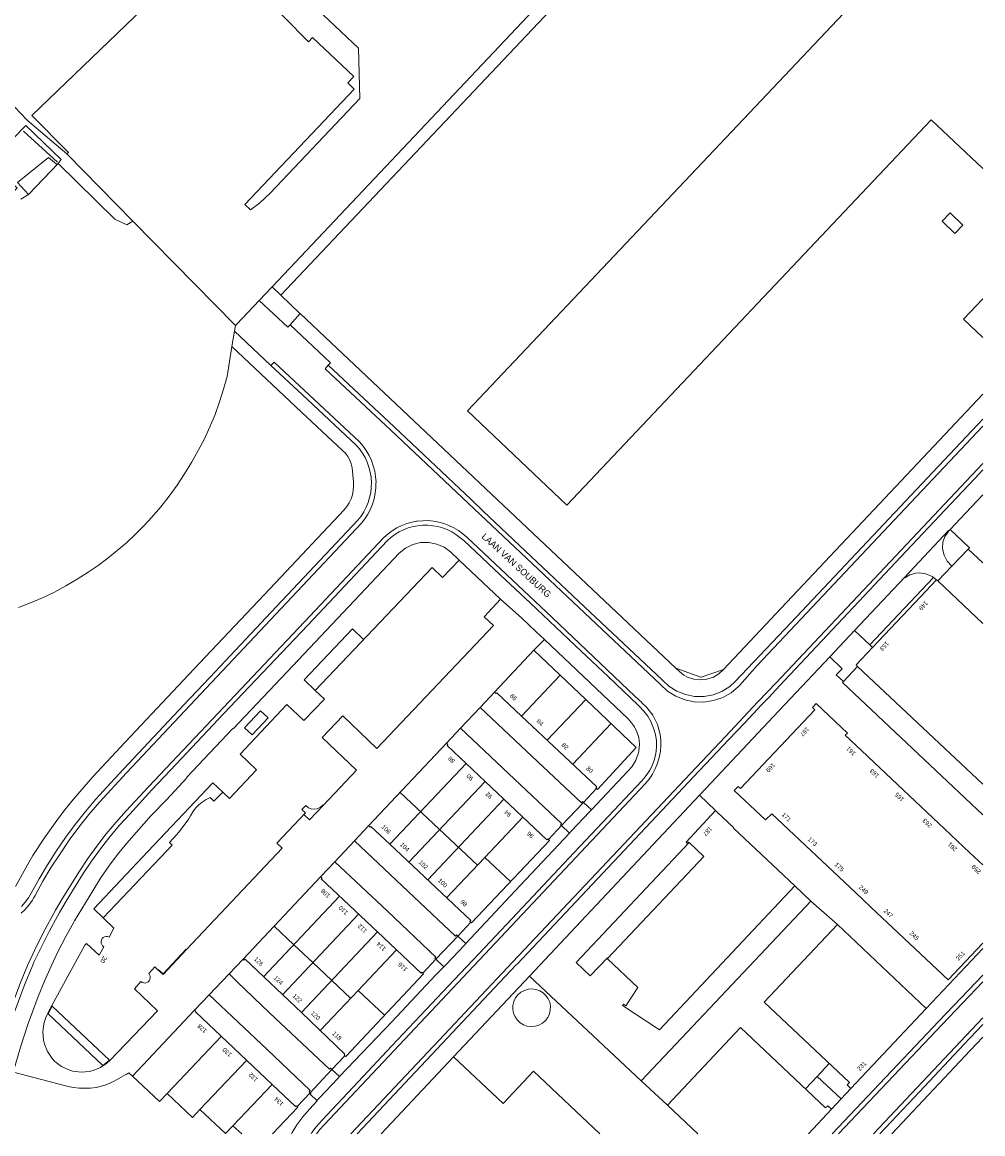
# Model space of a CAD drawing. Header units: metres. Extents: x 83575 to 86200, y 450600 to 453750.
# Tile 3 of 94: x 84180 to 84400, y 450600 to 450854. Entities that reach past the tile are written whole.
import ezdxf
from ezdxf.enums import TextEntityAlignment as Align

# ---------------------------------------------------------------- set-up
doc = ezdxf.new("R2010")
doc.units = ezdxf.units.M
for name, color, linetype, lineweight in [('gw-bs-grondwerklijn', 253, 'Continuous', 18), ('kd-bs-kadastralegrens', 253, 'Continuous', 18), ('og-bs-bebouwing', 253, 'Continuous', 18), ('og-bs-huisnummer', 253, 'Continuous', 18), ('og-bs-straatnaam', 253, 'Continuous', 25), ('vh-bs-randverharding', 253, 'Continuous', 18)]:
    doc.layers.add(name, color=color, linetype=linetype, lineweight=lineweight)
doc.styles.add('Styledgn001', font='dgn001.shx')

msp = doc.modelspace()

# ---------------------------------------------------------------- linework, layer by layer
at = {"layer": 'gw-bs-grondwerklijn'}
for p, q in [((84181.58, 450814.92), (84188.36, 450822)), ((84179.79, 450813.84), (84181.58, 450814.92)), ((84239.34, 450791.89), (84237.33, 450793.79)), ((84228.12, 450780.12), (84227.01, 450773.29)), ((84392.88, 450729.89), (84396.64, 450733.78)), ((84299.68, 450713.06), (84297.27, 450710.64)), ((84311.61, 450678.97), (84308.64, 450675.82)), ((84303.6, 450670.5), (84300.63, 450667.32)), ((84282.81, 450648.42), (84279.81, 450645.24)), ((84274.81, 450639.93), (84271.81, 450636.77)), ((84253.99, 450617.86), (84251.01, 450614.7)), ((84190.62, 450610.84), (84178.12, 450614.13)), ((84246.04, 450609.4), (84243.04, 450606.26))]:
    msp.add_line(p, q, dxfattribs=at)
for points in [[(84188.36, 450822), (84187.96, 450821.89), (84186.13, 450823.39), (84179.09, 450817.66), (84181.58, 450814.92)], [(84243.75, 450787.7), (84243.64, 450787.8), (84239.34, 450791.89)], [(84227.01, 450773.29), (84226.22, 450770.35), (84225.31, 450767.45), (84224.27, 450764.59), (84223.1, 450761.77), (84221.82, 450759.02), (84220.41, 450756.32), (84218.9, 450753.62), (84217.28, 450750.98), (84215.57, 450748.41), (84213.75, 450745.91), (84211.84, 450743.48), (84209.84, 450741.12), (84207.96, 450739.09), (84206.01, 450737.13), (84203.99, 450735.24), (84201.9, 450733.43), (84199.74, 450731.7), (84197.51, 450730.05), (84195.23, 450728.49), (84192.71, 450726.87), (84190.13, 450725.35), (84187.49, 450723.94), (84184.8, 450722.65), (84182.05, 450721.47), (84179.25, 450720.41)], [(84396.64, 450733.78), (84396.99, 450734.09), (84392.53, 450738.24)], [(84340.66, 450706.24), (84335.52, 450704.48), (84335.49, 450704.49), (84329.71, 450706.51)], [(84205.41, 450613.17), (84204.56, 450613.97), (84204.1, 450613.65), (84203.84, 450613.58), (84201.21, 450612.06), (84199.53, 450611.24), (84198.29, 450610.88), (84197.03, 450610.62), (84195.75, 450610.46), (84194.46, 450610.41), (84193.17, 450610.45), (84191.89, 450610.59), (84190.62, 450610.84)]]:
    msp.add_lwpolyline(points, dxfattribs=at)
at = {"layer": 'kd-bs-kadastralegrens'}
for p, q in [((84239.34, 450791.89), (84388.85, 450950)), ((84188.24, 450822.29), (84180.4, 450829.4)), ((84400, 450730.62), (84396.64, 450733.78)), ((84367.9, 450703.28), (84368.11, 450703.47)), ((84284.93, 450697.55), (84288.22, 450701.04)), ((84277.22, 450689.37), (84280.47, 450692.81)), ((84335.15, 450677.48), (84338.82, 450673.94)), ((84256.18, 450667.03), (84259.43, 450670.48)), ((84248.44, 450658.82), (84251.68, 450662.26)), ((84360.64, 450653.25), (84366.74, 450647.91)), ((84227.48, 450636.6), (84230.67, 450639.98)), ((84219.6, 450628.25), (84222.93, 450631.78))]:
    msp.add_line(p, q, dxfattribs=at)
for points in [[(84400, 450673), (84391.96, 450680.6), (84367.9, 450703.28)], [(84356.96, 450656.7), (84360.64, 450653.25), (84329.76, 450620.54), (84321.77, 450612.08)], [(84296.25, 450636.07), (84321.77, 450612.08), (84327.8, 450606.57)]]:
    msp.add_lwpolyline(points, dxfattribs=at)
at = {"layer": 'og-bs-bebouwing'}
for p, q in [((84400, 450791.08), (84395.56, 450786.39)), ((84395.56, 450786.39), (84400, 450782.22)), ((84280.13, 450731.27), (84289.58, 450722.35)), ((84389.44, 450726.75), (84389.71, 450726.49)), ((84389.71, 450726.49), (84400, 450716.78)), ((84255.73, 450715.5), (84244.68, 450703.86)), ((84258.26, 450713.09), (84255.73, 450715.5)), ((84288.24, 450701.07), (84297.27, 450710.64)), ((84297.27, 450710.64), (84297.31, 450710.6)), ((84400, 450679.96), (84371.35, 450706.95)), ((84244.68, 450703.86), (84247.21, 450701.45)), ((84294.42, 450695.57), (84303.29, 450704.93)), ((84288.22, 450701.04), (84288.24, 450701.07)), ((84300.28, 450690.05), (84309.13, 450699.39)), ((84306.14, 450684.54), (84314.97, 450693.85)), ((84264.29, 450666.24), (84281.74, 450684.72)), ((84208.9, 450664.61), (84223.77, 450680.32)), ((84223.77, 450680.32), (84226.02, 450678.19)), ((84268.62, 450662.16), (84286.07, 450680.64)), ((84266.63, 450678.12), (84284.31, 450661.43)), ((84245.88, 450671.85), (84249.09, 450675.22)), ((84272.95, 450658.07), (84290.4, 450676.55)), ((84244.62, 450673.03), (84245.88, 450671.85)), ((84332.79, 450666.65), (84306.92, 450639.16)), ((84196.5, 450651.47), (84208.9, 450664.61)), ((84286.02, 450663.25), (84291.91, 450657.7)), ((84235.4, 450635.9), (84252.79, 450654.33)), ((84198.7, 450649.38), (84196.5, 450651.47)), ((84239.71, 450631.81), (84257.12, 450650.25)), ((84366.74, 450647.91), (84387.06, 450628.65)), ((84244.03, 450627.71), (84261.45, 450646.17)), ((84217.76, 450642.19), (84212.38, 450636.44)), ((84257.02, 450632.81), (84265.78, 450642.09)), ((84310.13, 450636.13), (84314.1, 450640.29)), ((84314.1, 450640.29), (84314.21, 450640.19)), ((84212.38, 450636.44), (84211.21, 450637.53)), ((84306.92, 450639.16), (84310.13, 450636.13)), ((84248.35, 450623.62), (84257.02, 450632.81)), ((84263.05, 450627.1), (84257.02, 450632.81)), ((84186.92, 450629.32), (84185.57, 450626.66)), ((84200.13, 450616.81), (84187.01, 450629.23)), ((84185.57, 450626.66), (84185.07, 450625.16)), ((84387.06, 450628.65), (84369.83, 450610.37)), ((84185.07, 450625.16), (84184.87, 450623.3)), ((84184.87, 450623.3), (84185.01, 450621.44)), ((84213.3, 450609.19), (84225.69, 450622.26)), ((84185.01, 450621.44), (84185.2, 450620.52)), ((84185.2, 450620.52), (84185.95, 450618.8)), ((84185.95, 450618.8), (84186.99, 450617.24)), ((84186.99, 450617.24), (84187.62, 450616.54)), ((84187.62, 450616.54), (84189.13, 450615.42)), ((84199.53, 450616.15), (84200.21, 450616.73)), ((84220.82, 450605.52), (84231.5, 450616.77)), ((84262.31, 450600), (84278.85, 450617.6)), ((84189.13, 450615.42), (84190.83, 450614.61)), ((84190.83, 450614.61), (84191.73, 450614.32)), ((84191.73, 450614.32), (84193.6, 450614.11)), ((84193.6, 450614.11), (84195.48, 450614.25)), ((84195.48, 450614.25), (84196.41, 450614.44)), ((84196.41, 450614.44), (84198.04, 450615.16)), ((84198.04, 450615.16), (84199.53, 450616.15)), ((84362.09, 450613.14), (84364.85, 450616.09)), ((84359.41, 450610.28), (84362.09, 450613.14)), ((84362.09, 450613.14), (84367.6, 450607.98)), ((84228.37, 450601.85), (84237.31, 450611.28)), ((84365.38, 450605.61), (84360.08, 450600))]:
    msp.add_line(p, q, dxfattribs=at)
for points in [[(84400, 450820.87), (84388.21, 450832.03), (84304.78, 450743.85), (84282.02, 450765.4), (84376.11, 450864.84), (84365.64, 450874.82), (84400, 450911.11)], [(84395.43, 450807.92), (84393.62, 450806.02), (84390.68, 450808.81), (84392.5, 450810.71), (84395.43, 450807.92)], [(84187.01, 450629.23), (84186.92, 450629.32), (84194.5, 450643.16), (84194.85, 450643.54), (84197.74, 450640.83), (84198.81, 450642.81), (84198.53, 450643.02), (84198.32, 450643.31), (84198.19, 450643.64), (84198.17, 450644), (84198.25, 450644.34), (84198.42, 450644.66), (84198.67, 450644.91), (84198.99, 450645.07), (84199.34, 450645.15), (84199.69, 450645.12), (84200.02, 450644.99), (84201.14, 450647.01), (84198.7, 450649.38), (84211.7, 450663.15), (84214.43, 450666.06), (84213.83, 450666.66), (84215.43, 450668.41), (84216.04, 450669.1), (84218.26, 450672.07), (84218.65, 450672.72), (84219.18, 450673.63), (84219.8, 450674.47), (84220.53, 450675.23), (84221.33, 450675.9), (84222.21, 450676.47), (84223.15, 450676.93), (84224, 450676.1), (84226.02, 450678.19), (84227.58, 450676.73), (84233.77, 450683.28), (84230, 450686.86), (84240.73, 450698.21), (84244.63, 450694.53), (84249.32, 450699.46), (84247.21, 450701.45), (84273.94, 450729.6), (84276.32, 450727.32), (84280.13, 450731.27)], [(84374.78, 450711.27), (84385.76, 450722.85), (84389.44, 450726.75)], [(84289.58, 450722.35), (84285.84, 450718.32), (84287.98, 450716.3), (84261.33, 450688.19), (84253.52, 450695.65), (84248.79, 450690.7), (84256.62, 450683.2), (84249.09, 450675.22), (84249.01, 450675.29), (84248.43, 450674.7), (84247.63, 450674.35), (84246.45, 450674.31), (84245.64, 450674.59), (84245.04, 450675.14), (84244.15, 450674.21)], [(84297.31, 450710.6), (84309.13, 450699.39), (84320.7, 450688.41), (84311.8, 450678.79), (84311.61, 450678.97)], [(84371.35, 450706.95), (84370.99, 450707.29), (84374.78, 450711.27)], [(84311.61, 450678.97), (84311.43, 450679.14), (84311.63, 450679.36), (84294.42, 450695.57), (84288.75, 450700.91), (84288.57, 450700.72), (84288.26, 450701.01), (84288.22, 450701.04)], [(84400, 450643.63), (84392.06, 450635.2), (84374.34, 450651.87), (84370.84, 450655.17), (84351.69, 450673.24), (84350.26, 450671.8), (84343.11, 450678.55), (84343.99, 450679.48), (84344.52, 450678.98), (84361.53, 450697), (84361, 450697.5), (84361.88, 450698.43), (84369.03, 450691.67), (84368.51, 450691.17), (84373.5, 450686.46), (84373.74, 450686.23), (84391.21, 450669.78), (84397.04, 450664.29), (84400, 450661.5)], [(84236.4, 450695.14), (84232.79, 450691.28), (84231.05, 450692.92), (84234.66, 450696.78), (84236.4, 450695.14)], [(84282.81, 450648.42), (84282.62, 450648.6), (84282.79, 450648.8), (84264.29, 450666.24), (84259.94, 450670.34), (84259.76, 450670.17), (84259.43, 450670.48), (84277.22, 450689.37), (84277.32, 450689.27), (84277.55, 450689.06), (84277.37, 450688.84)], [(84277.37, 450688.84), (84286.07, 450680.64), (84300.24, 450667.27), (84300.45, 450667.5), (84300.63, 450667.32)], [(84244.15, 450674.21), (84244.98, 450673.41), (84238.41, 450666.5), (84239.63, 450665.32), (84217.76, 450642.19), (84217.68, 450642.27), (84212.37, 450636.59), (84211.28, 450637.61), (84211.21, 450637.53), (84210.5, 450638.19), (84209.08, 450636.68), (84209.29, 450636.39), (84209.42, 450636.05), (84209.45, 450635.7), (84209.38, 450635.34), (84209.21, 450635.03), (84208.97, 450634.77), (84208.66, 450634.58), (84208.31, 450634.49), (84207.95, 450634.51), (84207.61, 450634.62), (84207.31, 450634.82), (84205.8, 450633.19), (84211.07, 450628.14), (84200.21, 450616.73), (84200.13, 450616.81)], [(84277.28, 450653.99), (84286.02, 450663.25), (84294.73, 450672.47)], [(84356.96, 450656.7), (84326, 450623.82), (84317.57, 450629.34), (84317.74, 450629.64), (84318.29, 450629.31), (84321.06, 450633.49), (84314.09, 450640.06), (84314.21, 450640.19), (84336.12, 450663.46), (84332.79, 450666.65), (84332.66, 450666.76), (84332.37, 450666.46), (84332.07, 450666.74), (84338.82, 450673.94), (84339.21, 450673.58), (84343.03, 450669.97), (84342.96, 450669.89), (84356.96, 450656.7)], [(84300.63, 450667.32), (84300.82, 450667.14), (84282.99, 450648.24), (84282.81, 450648.42)], [(84253.99, 450617.86), (84253.81, 450618.04), (84254.01, 450618.25), (84244.03, 450627.71), (84231.16, 450639.93), (84230.94, 450639.72), (84230.67, 450639.98), (84248.44, 450658.82), (84248.76, 450658.51), (84248.58, 450658.31)], [(84248.58, 450658.31), (84261.45, 450646.17), (84271.44, 450636.75), (84271.62, 450636.94), (84271.81, 450636.77)], [(84255.31, 450630.99), (84246.66, 450639.17), (84242.34, 450643.25), (84237.8, 450647.54)], [(84369.83, 450610.37), (84368.99, 450611.23), (84369.48, 450611.74), (84349.98, 450630.12), (84366.74, 450647.91)], [(84271.81, 450636.77), (84271.99, 450636.59), (84254.18, 450617.68), (84253.99, 450617.86)], [(84301.04, 450629.19), (84301.01, 450628.29), (84300.81, 450627.41), (84300.42, 450626.6), (84299.88, 450625.88), (84299.2, 450625.3), (84298.41, 450624.86), (84297.54, 450624.6), (84296.65, 450624.53), (84295.75, 450624.64), (84294.9, 450624.94), (84294.13, 450625.41), (84293.48, 450626.02), (84292.96, 450626.76), (84292.62, 450627.59), (84292.45, 450628.48), (84292.47, 450629.38), (84292.68, 450630.26), (84293.06, 450631.07), (84293.6, 450631.79), (84294.29, 450632.38), (84295.08, 450632.81), (84295.94, 450633.07), (84296.84, 450633.14), (84297.73, 450633.03), (84298.58, 450632.73), (84299.35, 450632.26), (84300.01, 450631.65), (84300.52, 450630.91), (84300.87, 450630.08), (84301.04, 450629.19)], [(84200.13, 450616.81), (84198.61, 450615.59), (84186.08, 450627.47), (84187.01, 450629.23)], [(84205.41, 450613.17), (84219.6, 450628.25), (84219.87, 450627.99), (84219.76, 450627.87), (84237.31, 450611.28), (84242.66, 450606.22), (84242.86, 450606.43), (84243.04, 450606.26)], [(84334.76, 450600), (84327.8, 450606.57), (84344.53, 450624.31), (84364.03, 450605.93), (84364.51, 450606.43), (84365.38, 450605.61)], [(84278.85, 450617.6), (84290.21, 450606.93), (84297.18, 450614.34), (84312.38, 450600)], [(84230.4, 450600), (84228.37, 450601.85), (84226.65, 450600.03), (84220.82, 450605.52), (84219.12, 450603.69), (84213.3, 450609.19), (84211.58, 450607.35), (84205.41, 450613.17)], [(84243.04, 450606.26), (84243.23, 450606.08), (84237.4, 450600)]]:
    msp.add_lwpolyline(points, dxfattribs=at)
at = {"layer": 'vh-bs-randverharding'}
for p, q in [((84237.33, 450793.79), (84384.84, 450950)), ((84190.42, 450824.14), (84190.36, 450824.19)), ((84205.45, 450808.83), (84190.42, 450824.14)), ((84237.33, 450793.79), (84234.39, 450790.7)), ((84241.43, 450785.12), (84243.75, 450787.7)), ((84228.7, 450783.64), (84228.12, 450780.12)), ((84237.07, 450775.82), (84228.7, 450783.64)), ((84400, 450751.89), (84398.19, 450749.97)), ((84398.19, 450749.97), (84391.33, 450742.68)), ((84391.33, 450742.68), (84387.57, 450738.71)), ((84387.57, 450738.71), (84380.04, 450730.69)), ((84392.53, 450738.24), (84392.26, 450737.95)), ((84389.71, 450726.49), (84392.88, 450729.89)), ((84382.08, 450727.31), (84370.65, 450715.15)), ((84374.13, 450711.86), (84388.7, 450727.29)), ((84389.44, 450726.75), (84388.7, 450727.29)), ((84302.28, 450715.88), (84296.45, 450721.39)), ((84245.49, 450716.4), (84226.24, 450696.06)), ((84364.96, 450709.12), (84370.65, 450715.15)), ((84370.65, 450715.15), (84374.13, 450711.86)), ((84374.13, 450711.86), (84374.78, 450711.27)), ((84368.11, 450703.47), (84371.35, 450706.95)), ((84217.15, 450698.11), (84223.08, 450704.41)), ((84226.24, 450696.06), (84215.39, 450684.57)), ((84284.93, 450697.55), (84280.47, 450692.81)), ((84280.47, 450692.81), (84291.45, 450682.46)), ((84341.86, 450690.2), (84333.87, 450681.73)), ((84333.87, 450681.73), (84293.4, 450638.82)), ((84296.25, 450636.07), (84335.15, 450677.48)), ((84303.6, 450670.5), (84308.64, 450675.82)), ((84308.64, 450675.82), (84310.45, 450674.15)), ((84309.96, 450673.63), (84305.81, 450669.22)), ((84310.45, 450674.15), (84309.96, 450673.63)), ((84305.4, 450668.78), (84303.6, 450670.5)), ((84306.48, 450664.38), (84313, 450671.28)), ((84305.81, 450669.22), (84305.4, 450668.78)), ((84256.18, 450667.03), (84251.68, 450662.26)), ((84251.68, 450662.26), (84263.71, 450650.93)), ((84274.81, 450639.93), (84279.81, 450645.24)), ((84279.81, 450645.24), (84281.66, 450643.52)), ((84281.35, 450643.19), (84277.14, 450638.73)), ((84277.73, 450633.86), (84286, 450642.65)), ((84281.66, 450643.52), (84281.35, 450643.19)), ((84400, 450642.42), (84387.06, 450628.65)), ((84276.63, 450638.23), (84274.81, 450639.93)), ((84277.14, 450638.73), (84276.63, 450638.23)), ((84227.48, 450636.6), (84222.93, 450631.78)), ((84278.85, 450617.6), (84296.25, 450636.07)), ((84389.97, 450625.74), (84400, 450636.32)), ((84390.74, 450625.02), (84400, 450634.79)), ((84222.93, 450631.78), (84236.18, 450619.25)), ((84284.5, 450629.39), (84276.26, 450620.63)), ((84400, 450626.55), (84394.88, 450621.12)), ((84365.56, 450600), (84389.97, 450625.74)), ((84367.01, 450600), (84390.74, 450625.02)), ((84400, 450625.02), (84395.64, 450620.4)), ((84400, 450622.08), (84397.11, 450619.02)), ((84276.26, 450620.63), (84256.82, 450600)), ((84394.88, 450621.12), (84374.96, 450600)), ((84397.11, 450619.02), (84379.19, 450600)), ((84246.04, 450609.4), (84251.01, 450614.7)), ((84251.01, 450614.7), (84252.77, 450613.07)), ((84252.37, 450612.65), (84248.18, 450608.23)), ((84248.73, 450603.01), (84257.02, 450611.92)), ((84252.77, 450613.07), (84252.37, 450612.65)), ((84369.83, 450610.37), (84365.38, 450605.61)), ((84248.18, 450608.23), (84247.59, 450607.62))]:
    msp.add_line(p, q, dxfattribs=at)
for points in [[(84194.86, 450915.23), (84216.86, 450890.77), (84215.39, 450889.43), (84224.76, 450879.02), (84257.11, 450848.41), (84257.42, 450836.85), (84236.86, 450815.24), (84234.43, 450812.96), (84232.35, 450811.38), (84231.08, 450812.65), (84256.1, 450839.03), (84254.68, 450840.47), (84256.04, 450841.89), (84246.6, 450850.84), (84245.69, 450849.88), (84223.42, 450872.53), (84182.3, 450832.98), (84190.69, 450824.54), (84190.36, 450824.19)], [(84190.36, 450824.19), (84185.9, 450827.97), (84181.25, 450831.96), (84175.44, 450838.04), (84175.3, 450837.91)], [(84188.36, 450822), (84189.07, 450822.92), (84180.96, 450830.7), (84175.26, 450824.81), (84178.02, 450822.42), (84175.48, 450819.43), (84178.99, 450816.47), (84177.91, 450815.23)], [(84188.36, 450822), (84201.33, 450809.25), (84204.08, 450807.99), (84205.45, 450808.83)], [(84205.45, 450808.83), (84228.92, 450784.96), (84228.7, 450783.64)], [(84228.92, 450784.96), (84229.25, 450785.28), (84234.39, 450790.7)], [(84234.39, 450790.7), (84240.9, 450784.54), (84241.43, 450785.12)], [(84329.71, 450706.51), (84249.4, 450782.35), (84243.75, 450787.7)], [(84241.43, 450785.12), (84250.72, 450776.43), (84250.19, 450775.86)], [(84254.68, 450754.96), (84254.13, 450755.7), (84253.47, 450756.34), (84244.08, 450765.12), (84228.12, 450780.12)], [(84261.11, 450748.9), (84261.12, 450749.09), (84261.03, 450750.36), (84260.82, 450751.62), (84260.5, 450752.86), (84260.07, 450754.06), (84259.53, 450755.21), (84258.89, 450756.32), (84258.15, 450757.35), (84257.31, 450758.32), (84237.78, 450776.59), (84237.07, 450775.82)], [(84260, 450749.94), (84259.98, 450750.24), (84259.79, 450751.41), (84259.5, 450752.55), (84259.1, 450753.66), (84258.6, 450754.73), (84258.01, 450755.74), (84257.32, 450756.7), (84256.55, 450757.6), (84244.3, 450769.07), (84237.07, 450775.82)], [(84250.19, 450775.86), (84249.44, 450775.05), (84264.53, 450760.99)], [(84250.19, 450775.86), (84265.24, 450761.75), (84282.87, 450745.13), (84285.67, 450742.49)], [(84400, 450769.22), (84353.88, 450720.25), (84344.21, 450710.01), (84340.66, 450706.24)], [(84326.12, 450702.87), (84326.21, 450702.79), (84327.84, 450701.28), (84329.72, 450700.1), (84331.78, 450699.27), (84333.96, 450698.82), (84336.18, 450698.76), (84338.37, 450699.11), (84340.47, 450699.84), (84342.4, 450700.93), (84344.11, 450702.36), (84344.41, 450702.67), (84348.36, 450707.17), (84383.52, 450744.44), (84400, 450761.93)], [(84326.88, 450703.63), (84328.17, 450702.42), (84329.97, 450701.27), (84331.96, 450700.48), (84334.05, 450700.08), (84336.19, 450700.07), (84338.29, 450700.46), (84340.28, 450701.23), (84342.09, 450702.36), (84343.36, 450703.49), (84356.07, 450716.9), (84384.84, 450747.4), (84400, 450763.5)], [(84264.53, 450760.99), (84284.94, 450741.73), (84306.14, 450721.71), (84326.12, 450702.87)], [(84178.56, 450656.61), (84181.32, 450661.56), (84182.58, 450663.64), (84185.23, 450667.72), (84188.04, 450671.69), (84189.59, 450673.74), (84191.48, 450676.11), (84192.83, 450677.73), (84196.25, 450681.57), (84203.72, 450689.62), (84220.72, 450707.66), (84236.8, 450724.72), (84253.83, 450742.8), (84254.46, 450743.56), (84254.99, 450744.39), (84255.41, 450745.28), (84255.72, 450746.22), (84255.92, 450747.19), (84255.99, 450748.17), (84255.95, 450749.16), (84255.63, 450752.38), (84255.45, 450753.28), (84255.13, 450754.15), (84254.68, 450754.96)], [(84400, 450753.38), (84352.72, 450703.21), (84348.55, 450698.81), (84341.09, 450690.92), (84333.11, 450682.46)], [(84182.74, 450653.93), (84183.08, 450654.5), (84184.89, 450657.78), (84186.78, 450660.97), (84188.79, 450664.09), (84190.89, 450667.15), (84193.1, 450670.13), (84195.4, 450673.04), (84197.8, 450675.87), (84203.99, 450682.61), (84217.36, 450696.81), (84257.76, 450739.69), (84258.54, 450740.7), (84259.24, 450741.77), (84259.82, 450742.9), (84260.31, 450744.08), (84260.68, 450745.3), (84260.94, 450746.55), (84261.09, 450747.82), (84261.11, 450748.9)], [(84223.08, 450704.41), (84237.13, 450719.34), (84256.96, 450740.38), (84257.69, 450741.31), (84258.33, 450742.3), (84258.87, 450743.34), (84259.32, 450744.43), (84259.66, 450745.56), (84259.9, 450746.72), (84260.04, 450747.89), (84260.06, 450749.07), (84260, 450749.94)], [(84392.53, 450738.24), (84396.04, 450741.99), (84400, 450746.21)], [(84285.67, 450742.49), (84308.95, 450720.51), (84326.61, 450703.88), (84326.88, 450703.63)], [(84270.4, 450740.14), (84269.36, 450739.95), (84268.17, 450739.61), (84267.02, 450739.17), (84265.91, 450738.63), (84264.85, 450737.99), (84263.86, 450737.25), (84262.94, 450736.44), (84244.73, 450717.12)], [(84271.41, 450739.19), (84270.72, 450739.13), (84269.6, 450738.92), (84268.5, 450738.61), (84267.43, 450738.21), (84266.41, 450737.71), (84265.44, 450737.11), (84264.52, 450736.44), (84263.67, 450735.68), (84245.49, 450716.4)], [(84321.96, 450698.64), (84321.95, 450698.65), (84320.36, 450700.15), (84301.42, 450718.12), (84281.89, 450736.49), (84280.99, 450737.29), (84279.99, 450738.02), (84278.94, 450738.66), (84277.82, 450739.19), (84276.67, 450739.63), (84275.48, 450739.96), (84274.26, 450740.18), (84273.04, 450740.29), (84271.8, 450740.28), (84270.57, 450740.17), (84270.4, 450740.14)], [(84296.45, 450721.39), (84289.56, 450727.87), (84281.19, 450735.72), (84280.33, 450736.47), (84279.41, 450737.15), (84278.44, 450737.73), (84277.41, 450738.23), (84276.34, 450738.63), (84275.25, 450738.93), (84274.12, 450739.14), (84272.99, 450739.24), (84271.85, 450739.23), (84271.41, 450739.19)], [(84382.08, 450727.31), (84392.19, 450738.01), (84392.26, 450737.95)], [(84392.26, 450737.95), (84392.04, 450737.68), (84391.33, 450736.69), (84390.85, 450735.39), (84390.77, 450734), (84391.07, 450732.65)], [(84228.31, 450692.74), (84228.43, 450692.67), (84240.77, 450705.71), (84266.41, 450732.88), (84267.86, 450734.02), (84269.53, 450734.83), (84271.33, 450735.26), (84273.18, 450735.3), (84275, 450734.94), (84276.7, 450734.21), (84278.2, 450733.12), (84280.13, 450731.27)], [(84391.07, 450732.65), (84391.16, 450732.39), (84391.85, 450731.03), (84392.88, 450729.89)], [(84380.04, 450730.69), (84372.84, 450723.05), (84371.65, 450721.79)], [(84388.7, 450727.29), (84388.4, 450727.51), (84386.96, 450728.1), (84385.42, 450728.32), (84384.65, 450728.29), (84383.34, 450727.93), (84382.18, 450727.21), (84382.08, 450727.31)], [(84289.58, 450722.35), (84294.47, 450718.01), (84297.72, 450714.91), (84299.68, 450713.06)], [(84371.65, 450721.79), (84353.48, 450702.5), (84351, 450699.86)], [(84244.73, 450717.12), (84209.07, 450679.4), (84203.95, 450673.87), (84201.62, 450671.28), (84199.37, 450668.6), (84197.21, 450665.84), (84195.16, 450663.01), (84193.21, 450660.1), (84189.29, 450653.76), (84187.77, 450651.13)], [(84321.27, 450697.94), (84321.12, 450698.1), (84314.24, 450704.63), (84308.06, 450710.44), (84302.28, 450715.88)], [(84318.83, 450694.95), (84310.04, 450703.27), (84299.68, 450713.06)], [(84335.15, 450677.48), (84336.66, 450679.08), (84352.1, 450695.46), (84364.96, 450709.12)], [(84364.96, 450709.12), (84367.85, 450706.38), (84366.48, 450704.99), (84368.11, 450703.47)], [(84329.71, 450706.51), (84330.57, 450705.74), (84331.55, 450704.95), (84332.44, 450704.51), (84333.9, 450704), (84335.28, 450703.84), (84336.52, 450703.93), (84338.34, 450704.47), (84339.61, 450705.25), (84340.66, 450706.24)], [(84181.54, 450653.96), (84182.17, 450655.02), (84183.98, 450658.3), (84185.89, 450661.52), (84187.91, 450664.67), (84190.04, 450667.76), (84192.26, 450670.77), (84194.59, 450673.71), (84197.01, 450676.56), (84199.52, 450679.34), (84203.23, 450683.33), (84217.15, 450698.11)], [(84313, 450671.28), (84321.96, 450680.78), (84322.73, 450681.69), (84323.35, 450682.52), (84323.78, 450683.2), (84324.29, 450684.19), (84324.79, 450685.47), (84325.16, 450686.97), (84325.33, 450688.45), (84325.3, 450689.89), (84325.07, 450691.34), (84324.64, 450692.84), (84324.01, 450694.32), (84323.33, 450695.52), (84322.45, 450696.73), (84321.27, 450697.94)], [(84326.32, 450688.9), (84326.33, 450689.99), (84326.19, 450691.36), (84325.52, 450693.63), (84324.45, 450695.75), (84323.02, 450697.62), (84321.96, 450698.64)], [(84351, 450699.86), (84349.31, 450698.08), (84345.5, 450694.06), (84341.86, 450690.2)], [(84308.64, 450675.82), (84308.38, 450676.06), (84308.13, 450675.75), (84296.85, 450686.36), (84284.93, 450697.55)], [(84178.12, 450614.13), (84178.17, 450614.31), (84179.73, 450619.79), (84181.51, 450625.2), (84182.48, 450627.87), (84183.8, 450631.4), (84185.23, 450634.9), (84186.76, 450638.34), (84188.4, 450641.75), (84190.12, 450645.1), (84191.95, 450648.4), (84192.12, 450648.69), (84196.27, 450655.62), (84198.06, 450658.45), (84199.96, 450661.21), (84201.97, 450663.89), (84204.07, 450666.5), (84206.26, 450669.03), (84209.67, 450672.79), (84213.14, 450676.41), (84217.9, 450681.5), (84217.81, 450681.62), (84228.31, 450692.74)], [(84310.45, 450674.15), (84318.74, 450682.94), (84319.72, 450684.05), (84320.6, 450685.49), (84321.13, 450686.95), (84321.28, 450687.57), (84321.4, 450689.14), (84321.24, 450690.65), (84320.82, 450691.97), (84320.25, 450693.09), (84319.61, 450694.03), (84318.83, 450694.95)], [(84247.53, 450600), (84248.25, 450600.95), (84249.22, 450602.03), (84322.75, 450680.09), (84323.61, 450681.15), (84324.38, 450682.29), (84325.02, 450683.51), (84325.54, 450684.78), (84325.94, 450686.1), (84326.2, 450687.46), (84326.32, 450688.82), (84326.32, 450688.9)], [(84215.39, 450684.57), (84209.83, 450678.68), (84204.73, 450673.16), (84202.41, 450670.59), (84200.18, 450667.94), (84198.05, 450665.21), (84196.02, 450662.41), (84194.09, 450659.53), (84192.27, 450656.59), (84190.19, 450653.22), (84188.68, 450650.62)], [(84333.11, 450682.46), (84333.11, 450682.45), (84292.46, 450639.35), (84275.49, 450621.35), (84255.38, 450600)], [(84291.45, 450682.46), (84303.6, 450671.01), (84303.36, 450670.72), (84303.6, 450670.5)], [(84281.66, 450643.52), (84294.1, 450656.78), (84305.4, 450668.78)], [(84279.81, 450645.24), (84279.55, 450645.49), (84279.31, 450645.22), (84267.08, 450656.75), (84256.18, 450667.03)], [(84286, 450642.65), (84294.65, 450651.77), (84306.48, 450664.38)], [(84179.87, 450650.47), (84180.71, 450651.26), (84181.64, 450652.3), (84182.45, 450653.43), (84182.74, 450653.93)], [(84179.96, 450651.99), (84180.82, 450652.96), (84181.54, 450653.96)], [(84187.77, 450651.13), (84187.29, 450650.31), (84185.39, 450646.81), (84183.59, 450643.26), (84181.88, 450639.67), (84181.33, 450638.47), (84179.74, 450634.61), (84176.84, 450626.82), (84174.27, 450618.9), (84173.38, 450615.67), (84171.89, 450609.21), (84171.39, 450606.68), (84171.07, 450604.82), (84170.94, 450603.97), (84170.93, 450603.36), (84170.98, 450602.81), (84171.12, 450602.02), (84171.56, 450600.46), (84171.51, 450600)], [(84188.68, 450650.62), (84188.21, 450649.8), (84186.32, 450646.32), (84184.53, 450642.8), (84182.83, 450639.23), (84182.3, 450638.05), (84180.72, 450634.22), (84177.83, 450626.47)], [(84263.71, 450650.93), (84274.78, 450640.43), (84274.56, 450640.19), (84274.81, 450639.93)], [(84252.77, 450613.07), (84264.73, 450625.65), (84274.81, 450636.33), (84276.63, 450638.23)], [(84293.4, 450638.82), (84293.22, 450638.63), (84284.5, 450629.39)], [(84251.01, 450614.7), (84250.71, 450615), (84250.5, 450614.78), (84236.75, 450627.7), (84229.35, 450634.74), (84227.48, 450636.6)], [(84257.02, 450611.92), (84264.74, 450620.09), (84277.73, 450633.86)], [(84236.18, 450619.25), (84246.03, 450609.93), (84245.78, 450609.65), (84246.04, 450609.4)], [(84395.64, 450620.4), (84385.48, 450609.61), (84376.41, 450600)], [(84247.59, 450607.62), (84247.55, 450607.58), (84246.06, 450609.05), (84246.22, 450609.22), (84246.04, 450609.4)], [(84241.79, 450600), (84241.92, 450600.28), (84242.97, 450602.04), (84244.35, 450603.87), (84245.87, 450605.64), (84246.79, 450606.62), (84247.67, 450607.55), (84247.59, 450607.62)], [(84246.25, 450600), (84246.42, 450600.26), (84247.42, 450601.59), (84248.15, 450602.44), (84248.73, 450603.01)]]:
    msp.add_lwpolyline(points, dxfattribs=at)

# ---------------------------------------------------------------- texts
at = {"layer": 'og-bs-huisnummer', "style": 'Styledgn001'}
for s, rotation, p in [('149', 226.6922, (84386.06, 450721.15)), ('153', 226.5103, (84377.1, 450711.91)), ('86', 316.4616, (84292.22, 450699.54)), ('84', 316.4616, (84298.31, 450693.75)), ('167', 226.6352, (84358.86, 450692.35)), ('82', 316.4616, (84304.04, 450688.31)), ('161', 136.6903, (84370.15, 450687.91)), ('88', 136.4616, (84278.72, 450685.92)), ('80', 316.4616, (84309.68, 450682.95)), ('169', 226.6352, (84351.07, 450684.09)), ('163', 136.6903, (84375.55, 450682.81)), ('90', 136.4616, (84282.94, 450681.91)), ('92', 136.4616, (84287.3, 450677.77)), ('165', 136.6903, (84381.28, 450677.42)), ('94', 136.4616, (84291.62, 450673.66)), ('171', 316.7006, (84354.72, 450672.1)), ('106', 316.4616, (84263.09, 450669.32)), ('187', 226.6542, (84336.65, 450669.54)), ('263', 136.6903, (84387.62, 450671.44)), ('96', 136.4616, (84296.77, 450668.76)), ('173', 316.7006, (84360.68, 450666.48)), ('104', 316.4616, (84267.35, 450665.27)), ('261', 136.6903, (84393.39, 450666.01)), ('102', 316.4616, (84271.62, 450661.22)), ('175', 316.7006, (84366.83, 450660.69)), ('259', 136.6903, (84398.84, 450660.87)), ('100', 316.4616, (84276.03, 450657.03)), ('108', 136.4616, (84249.88, 450655.35)), ('249', 316.7006, (84372.38, 450655.46)), ('110', 136.4616, (84253.96, 450651.47)), ('98', 316.4616, (84280.87, 450652.43)), ('247', 316.7006, (84378.06, 450650.1)), ('112', 136.4616, (84258.33, 450647.31)), ('245', 316.6888, (84383.99, 450644.94)), ('114', 136.4616, (84262.65, 450643.21)), ('20', 241.5803, (84198.33, 450640.07)), ('126', 316.4616, (84233.92, 450639.06)), ('251', 46.7217, (84395.23, 450640.39)), ('116', 136.4616, (84267.58, 450638.53)), ('124', 316.4616, (84238.44, 450634.76)), ('122', 316.4616, (84242.76, 450630.65)), ('120', 316.4616, (84246.93, 450626.69)), ('128', 136.4616, (84221.66, 450624.43)), ('118', 316.4616, (84251.82, 450622.05)), ('130', 136.4616, (84227.37, 450619.01)), ('231', 46.5176, (84372.65, 450615.15)), ('132', 136.4616, (84233.39, 450613.29)), ('134', 136.4616, (84239.23, 450607.74))]:
    msp.add_text(s, height=1, rotation=rotation, dxfattribs=at).set_placement(p, align=Align.CENTER)
at = {"layer": 'og-bs-straatnaam', "style": 'Styledgn001'}
msp.add_text('LAAN VAN SOUBURG', height=1.5, rotation=317.5742, dxfattribs=at).set_placement((84293.26, 450730.06), align=Align.MIDDLE_CENTER)

doc.saveas('drawing.dxf')
